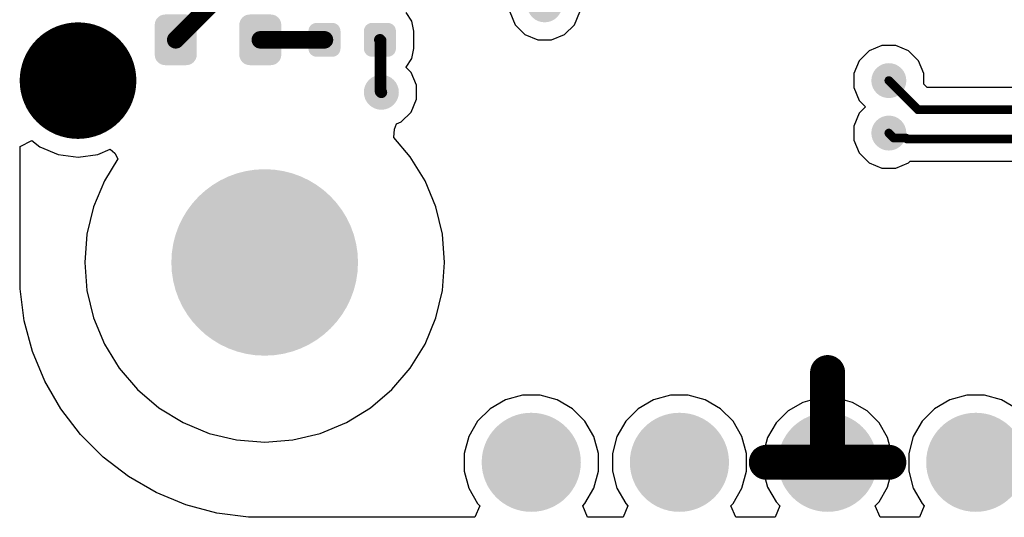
# Model space of a CAD drawing. Header units: inches. Extents: x 0.3 to 40.7, y 0.3 to 25.1.
# Tile 1 of 7: x 0.3 to 17.2, y 0.3 to 8.8. Entities that reach past the tile are written whole.
import ezdxf

# ---------------------------------------------------------------- set-up
doc = ezdxf.new("R2010")
doc.units = ezdxf.units.IN
for name, color, linetype in [('Pad Holes', 156, 'Continuous'), ('TOP', 1, 'Continuous'), ('Via Holes', 16, 'Continuous')]:
    doc.layers.add(name, color=color, linetype=linetype)

# ---------------------------------------------------------------- blocks, each defined once
blk = doc.blocks.new('F_____________1___F_________1_2962')
at = {"layer": 'TOP'}
h = blk.add_hatch(color=1, dxfattribs=at)
edge = h.paths.add_edge_path()
edge.add_arc((0, 0), 0.499999, 0, 360)
for points, const_width in [([(0.499999, 0, 1), (-0.499999, 0, 1)], 1.00000054), ([(-0.7499985, 0, 1), (-0.2499995, 0, 1)], 0.499999), ([(0.2499995, 0, 1), (0.7499985, 0, 1)], 0.499999)]:
    blk.add_lwpolyline(points, format="xyb", close=True, dxfattribs=dict(at, const_width=const_width))
blk = doc.blocks.new('LEDC1608X80N_AK_2977')
at = {"layer": 'TOP'}
h = blk.add_hatch(color=1, dxfattribs=at)
edge = h.paths.add_edge_path()
edge.add_arc((-0.54499891, -0.2549982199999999), 0.17999964, 270, 360)
edge.add_line((-0.36499927, -0.2549982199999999), (-0.36499927, 0.2550033))
edge.add_arc((-0.54499891, 0.2550033), 0.17999964, 0, 90)
edge.add_line((-0.54499891, 0.4350029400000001), (-0.9050007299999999, 0.4350029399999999))
edge.add_arc((-0.9050007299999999, 0.2550032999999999), 0.17999964, 90, 180)
edge.add_line((-1.08500037, 0.2550032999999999), (-1.08500037, -0.2549982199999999))
edge.add_arc((-0.9050007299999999, -0.25499822), 0.17999964, 180, 270)
edge.add_line((-0.9050007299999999, -0.43499786), (-0.54499891, -0.43499786))
h = blk.add_hatch(color=1, dxfattribs=at)
edge = h.paths.add_edge_path()
edge.add_arc((0.54499891, 0.2549982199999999), 0.17999964, 90, 180)
edge.add_line((0.36499927, 0.2549982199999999), (0.36499927, -0.2550032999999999))
edge.add_arc((0.54499891, -0.2550033), 0.17999964, 180, 270)
edge.add_line((0.54499891, -0.4350029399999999), (0.9050007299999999, -0.4350029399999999))
edge.add_arc((0.9050007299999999, -0.2550033), 0.17999964, 270, 360)
edge.add_line((1.08500037, -0.2550033), (1.08500037, 0.2549982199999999))
edge.add_arc((0.9050007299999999, 0.2549982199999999), 0.17999964, 0, 90)
edge.add_line((0.9050007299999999, 0.43499786), (0.54499891, 0.43499786))
blk = doc.blocks.new('RES_0402_2978')
at = {"layer": 'TOP'}
h = blk.add_hatch(color=1, dxfattribs=at)
edge = h.paths.add_edge_path()
edge.add_arc((-0.34025205, -0.14975078), 0.14024864, 270, 360)
edge.add_line((-0.20000341, -0.14975078), (-0.20000341, 0.14975078))
edge.add_arc((-0.34025205, 0.14975078), 0.14024864, 0, 90)
edge.add_line((-0.34025205, 0.28999942), (-0.60975367, 0.28999942))
edge.add_arc((-0.60975367, 0.14975078), 0.14024864, 90, 180)
edge.add_line((-0.75000231, 0.14975078), (-0.75000231, -0.14975078))
edge.add_arc((-0.60975367, -0.14975078), 0.14024864, 180, 270)
edge.add_line((-0.60975367, -0.28999942), (-0.34025205, -0.28999942))
h = blk.add_hatch(color=1, dxfattribs=at)
edge = h.paths.add_edge_path()
edge.add_arc((0.34024697, 0.14974824), 0.14024864, 90, 180)
edge.add_line((0.19999833, 0.14974824), (0.19999833, -0.14975332))
edge.add_arc((0.34024697, -0.14975332), 0.14024864, 180, 270)
edge.add_line((0.34024697, -0.29000196), (0.6097485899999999, -0.29000196))
edge.add_arc((0.6097485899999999, -0.14975332), 0.14024864, 270, 360)
edge.add_line((0.74999723, -0.14975332), (0.74999723, 0.14974824))
edge.add_arc((0.6097485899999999, 0.14974824), 0.14024864, 0, 90)
edge.add_line((0.6097485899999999, 0.28999688), (0.34024697, 0.28999688))
blk = doc.blocks.new('PIN_HEADER_2_54___VERT__1_10POS_3019')
at = {"layer": 'Pad Holes'}
h = blk.add_hatch(color=7, dxfattribs=at)
edge = h.paths.add_edge_path()
edge.add_arc((-11.43, 0), 0.499999, 0, 360)
h = blk.add_hatch(color=7, dxfattribs=at)
edge = h.paths.add_edge_path()
edge.add_arc((-8.889999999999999, 0), 0.499999, 0, 360)
h = blk.add_hatch(color=7, dxfattribs=at)
edge = h.paths.add_edge_path()
edge.add_arc((-6.35, 0), 0.499999, 0, 360)
h = blk.add_hatch(color=7, dxfattribs=at)
edge = h.paths.add_edge_path()
edge.add_arc((-3.81, 0), 0.499999, 0, 360)
at = {"layer": 'TOP'}
h = blk.add_hatch(color=1, dxfattribs=at)
edge = h.paths.add_edge_path()
edge.add_arc((-11.43, 0), 0.8499983, 0, 360)
h = blk.add_hatch(color=1, dxfattribs=at)
edge = h.paths.add_edge_path()
edge.add_arc((-8.889999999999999, 0), 0.8499983, 0, 360)
h = blk.add_hatch(color=1, dxfattribs=at)
edge = h.paths.add_edge_path()
edge.add_arc((-6.35, 0), 0.8499983, 0, 360)
h = blk.add_hatch(color=1, dxfattribs=at)
edge = h.paths.add_edge_path()
edge.add_arc((-3.81, 0), 0.8499983, 0, 360)

msp = doc.modelspace()

# ---------------------------------------------------------------- hatches: boundary and pattern name
at = {"layer": 'Pad Holes'}
h = msp.add_hatch(color=7, dxfattribs=at)
edge = h.paths.add_edge_path()
edge.add_arc((4.500013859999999, 4.68001096), 1.59999934, 0, 360)
at = {"layer": 'TOP'}
h = msp.add_hatch(color=1, dxfattribs=at)
edge = h.paths.add_edge_path()
edge.add_arc((9.29999918, 9.09999958), 0.2999994, 0, 360)
h = msp.add_hatch(color=1, dxfattribs=at)
edge = h.paths.add_edge_path()
edge.add_arc((15.20000008, 7.799999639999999), 0.2999994, 0, 360)
h = msp.add_hatch(color=1, dxfattribs=at)
edge = h.paths.add_edge_path()
edge.add_arc((6.4999997, 7.600000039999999), 0.2999994, 0, 360)
h = msp.add_hatch(color=1, dxfattribs=at)
edge = h.paths.add_edge_path()
edge.add_arc((15.20000008, 6.899998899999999), 0.2999994, 0, 360)
h = msp.add_hatch(color=1, dxfattribs=at)
edge = h.paths.add_edge_path()
edge.add_arc((4.500013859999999, 4.68001096), 1.49999954, 0, 360)
at = {"layer": 'Via Holes'}
h = msp.add_hatch(color=7, dxfattribs=at)
edge = h.paths.add_edge_path()
edge.add_arc((15.20000008, 7.799999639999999), 0.1499997, 0, 360)
h = msp.add_hatch(color=7, dxfattribs=at)
edge = h.paths.add_edge_path()
edge.add_arc((6.4999997, 7.600000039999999), 0.1499997, 0, 360)
h = msp.add_hatch(color=7, dxfattribs=at)
edge = h.paths.add_edge_path()
edge.add_arc((15.20000008, 6.899998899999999), 0.1499997, 0, 360)

# ---------------------------------------------------------------- linework, layer by layer
at = {"layer": 'TOP'}
for p, q in [((7.0244589, 8.821552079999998), (6.92715404, 8.967175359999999)), ((8.700000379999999, 8.9806526), (8.79134386, 8.760127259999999)), ((9.8086545, 8.760127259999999), (9.899997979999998, 8.9806526)), ((7.05862698, 8.64977442), (7.0244589, 8.821552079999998)), ((7.05862698, 8.35027286), (7.05862698, 8.64977442)), ((8.79134386, 8.760127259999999), (8.960126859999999, 8.59134426)), ((9.6398715, 8.59134426), (9.8086545, 8.760127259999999)), ((8.960126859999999, 8.59134426), (9.180652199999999, 8.500000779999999)), ((9.180652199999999, 8.500000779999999), (9.41934616, 8.500000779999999)), ((9.41934616, 8.500000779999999), (9.6398715, 8.59134426)), ((7.0244589, 8.178495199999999), (7.05862698, 8.35027286)), ((14.86012776, 8.30865496), (14.69134476, 8.13987196)), ((15.0806531, 8.39999844), (14.86012776, 8.30865496)), ((15.31934706, 8.39999844), (15.0806531, 8.39999844)), ((15.5398724, 8.30865496), (15.31934706, 8.39999844)), ((15.7086554, 8.13987196), (15.5398724, 8.30865496)), ((6.927156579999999, 8.03287446), (7.0244589, 8.178495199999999)), ((14.69134476, 8.13987196), (14.60000128, 7.919346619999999)), ((15.79999888, 7.919346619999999), (15.7086554, 8.13987196)), ((6.92612534, 8.02240204), (6.927156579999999, 8.03287446)), ((7.008655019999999, 7.93987236), (6.92612534, 8.02240204)), ((7.099998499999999, 7.71934702), (7.008655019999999, 7.93987236)), ((14.60000128, 7.919346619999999), (14.60000128, 7.680652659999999)), ((15.79999888, 7.740716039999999), (15.79999888, 7.919346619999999)), ((7.099998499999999, 7.48065306), (7.099998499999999, 7.71934702)), ((14.60000128, 7.680652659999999), (14.69134476, 7.46012732)), ((15.85837062, 7.6823443), (15.79999888, 7.740716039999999)), ((24.93381602, 7.6823443), (15.85837062, 7.6823443)), ((7.008655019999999, 7.26012772), (7.099998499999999, 7.48065306)), ((14.69134476, 7.46012732), (14.80147408, 7.35000054)), ((6.839872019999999, 7.091344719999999), (7.008655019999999, 7.26012772)), ((14.80147408, 7.35000054), (14.69134476, 7.23987122)), ((6.758774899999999, 7.057753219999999), (6.839872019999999, 7.091344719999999)), ((14.69134476, 7.23987122), (14.60000128, 7.019345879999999)), ((6.71388802, 6.822681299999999), (6.72271198, 6.96645546)), ((6.72271198, 6.96645546), (6.758774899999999, 7.057753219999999)), ((14.60000128, 7.019345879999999), (14.60000128, 6.780651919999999)), ((0.3058795, 6.6721101), (0.5058791, 6.770738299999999)), ((0.5058791, 6.770738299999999), (0.64439292, 6.664454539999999)), ((6.99543178, 6.4930401), (6.71388802, 6.822681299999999)), ((14.60000128, 6.780651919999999), (14.69134476, 6.56012658)), ((0.3058795, 4.50000116), (0.3058795, 6.6721101)), ((0.64439292, 6.664454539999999), (0.9606330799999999, 6.533464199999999)), ((1.6393668, 6.533464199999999), (1.85207148, 6.621569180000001)), ((1.85207148, 6.621569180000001), (1.9324574, 6.553829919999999)), ((0.9606330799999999, 6.533464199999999), (1.29999994, 6.4887856)), ((1.29999994, 6.4887856), (1.6393668, 6.533464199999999)), ((1.98425054, 6.459839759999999), (1.7516983, 6.08034852)), ((1.9324574, 6.553829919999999), (1.98425054, 6.459839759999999)), ((7.248329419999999, 6.08034852), (6.99543178, 6.4930401)), ((14.69134476, 6.56012658), (14.86012776, 6.39134358)), ((15.5398724, 6.39134358), (15.56418528, 6.415656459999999)), ((15.56418528, 6.415656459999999), (25.64947372, 6.415656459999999)), ((14.86012776, 6.39134358), (15.0806531, 6.300000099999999)), ((15.0806531, 6.300000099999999), (15.31934706, 6.300000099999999)), ((15.31934706, 6.300000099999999), (15.5398724, 6.39134358)), ((1.7516983, 6.08034852), (1.56647388, 5.63317644)), ((7.43355384, 5.63317644), (7.248329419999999, 6.08034852)), ((1.56647388, 5.63317644), (1.45348198, 5.16253476)), ((7.546545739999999, 5.16253476), (7.43355384, 5.63317644)), ((1.45348198, 5.16253476), (1.41550644, 4.68001096)), ((7.58452128, 4.68001096), (7.546545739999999, 5.16253476)), ((1.41550644, 4.68001096), (1.45348198, 4.19748716)), ((7.546545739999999, 4.19748716), (7.58452128, 4.68001096)), ((0.3058795, 4.22510458), (0.3058795, 4.50000116)), ((0.37764212, 3.68001296), (0.3058795, 4.22510458)), ((1.45348198, 4.19748716), (1.56647388, 3.72684548)), ((7.43355384, 3.72684548), (7.546545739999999, 4.19748716)), ((1.56647388, 3.72684548), (1.7516983, 3.2796734)), ((7.248329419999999, 3.2796734), (7.43355384, 3.72684548)), ((0.51994054, 3.1489396), (0.37764212, 3.68001296)), ((1.7516983, 3.2796734), (2.00459594, 2.86698182)), ((6.99543178, 2.86698182), (7.248329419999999, 3.2796734)), ((0.7303389, 2.64099802), (0.51994054, 3.1489396)), ((2.00459594, 2.86698182), (2.31893872, 2.49893582)), ((6.681089, 2.49893582), (6.99543178, 2.86698182)), ((1.00523294, 2.16486486), (0.7303389, 2.64099802)), ((2.31893872, 2.49893582), (2.68698472, 2.18459304)), ((6.313043, 2.18459304), (6.681089, 2.49893582)), ((8.918625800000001, 2.4000079), (8.62614226, 2.32163874)), ((9.221424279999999, 2.4000079), (8.918625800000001, 2.4000079)), ((9.51390782, 2.32163874), (9.221424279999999, 2.4000079)), ((11.4586258, 2.4000079), (11.16614226, 2.32163874)), ((11.76142428, 2.4000079), (11.4586258, 2.4000079)), ((12.05390782, 2.32163874), (11.76142428, 2.4000079)), ((16.5386258, 2.4000079), (16.24614226, 2.32163874)), ((16.84142428, 2.4000079), (16.5386258, 2.4000079)), ((17.13390782, 2.32163874), (16.84142428, 2.4000079)), ((8.62614226, 2.32163874), (8.36391012, 2.17023696)), ((9.77613996, 2.17023696), (9.51390782, 2.32163874)), ((11.16614226, 2.32163874), (10.90391012, 2.17023696)), ((12.31613996, 2.17023696), (12.05390782, 2.32163874)), ((13.72389686, 2.2787737), (13.47215238, 2.13342982)), ((14.00468116, 2.3540085), (13.72389686, 2.2787737)), ((14.05002524, 2.3540085), (14.00468116, 2.3540085)), ((14.05002524, 1.35001), (14.05002524, 2.3540085)), ((14.29536892, 2.3540085), (14.25002484, 2.3540085)), ((14.25002484, 2.3540085), (14.25002484, 1.35001)), ((14.57615322, 2.2787737), (14.29536892, 2.3540085)), ((14.8278977, 2.13342982), (14.57615322, 2.2787737)), ((16.24614226, 2.32163874), (15.98391012, 2.17023696)), ((17.39613996, 2.17023696), (17.13390782, 2.32163874)), ((1.33992112, 1.72869098), (1.00523294, 2.16486486)), ((2.68698472, 2.18459304), (3.0996763, 1.9316954)), ((5.90035142, 1.9316954), (6.313043, 2.18459304)), ((8.36391012, 2.17023696), (8.149798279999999, 1.95612512)), ((9.9902518, 1.95612512), (9.77613996, 2.17023696)), ((10.90391012, 2.17023696), (10.68979828, 1.95612512)), ((12.5302518, 1.95612512), (12.31613996, 2.17023696)), ((13.47215238, 2.13342982), (13.26660542, 1.92788286)), ((15.03344466, 1.92788286), (14.8278977, 2.13342982)), ((15.98391012, 2.17023696), (15.76979828, 1.95612512)), ((3.0996763, 1.9316954), (3.54684838, 1.74647098)), ((5.453179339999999, 1.74647098), (5.90035142, 1.9316954)), ((8.149798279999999, 1.95612512), (7.998396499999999, 1.69389298)), ((10.14165358, 1.69389298), (9.9902518, 1.95612512)), ((10.68979828, 1.95612512), (10.5383965, 1.69389298)), ((12.68165358, 1.69389298), (12.5302518, 1.95612512)), ((13.26660542, 1.92788286), (13.12126154, 1.67613838)), ((15.17878854, 1.67613838), (15.03344466, 1.92788286)), ((15.76979828, 1.95612512), (15.6183965, 1.69389298)), ((1.72870368, 1.33990842), (1.33992112, 1.72869098)), ((3.54684838, 1.74647098), (4.01749006, 1.63347908)), ((4.982537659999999, 1.63347908), (5.453179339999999, 1.74647098)), ((7.998396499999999, 1.69389298), (7.920027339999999, 1.40140944)), ((10.22002274, 1.40140944), (10.14165358, 1.69389298)), ((10.5383965, 1.69389298), (10.46002734, 1.40140944)), ((12.76002274, 1.40140944), (12.68165358, 1.69389298)), ((15.6183965, 1.69389298), (15.54002734, 1.40140944)), ((4.01749006, 1.63347908), (4.500013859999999, 1.59550354)), ((4.500013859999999, 1.59550354), (4.982537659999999, 1.63347908)), ((13.12126154, 1.67613838), (13.04602674, 1.39535408)), ((15.25402334, 1.39535408), (15.17878854, 1.67613838)), ((7.920027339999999, 1.40140944), (7.920027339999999, 1.09861096)), ((10.22002274, 1.09861096), (10.22002274, 1.40140944)), ((10.46002734, 1.40140944), (10.46002734, 1.09861096)), ((12.76002274, 1.09861096), (12.76002274, 1.40140944)), ((13.04602674, 1.39535408), (13.04602674, 1.35001)), ((15.25402334, 1.35001), (15.25402334, 1.39535408)), ((15.54002734, 1.40140944), (15.54002734, 1.09861096)), ((2.16488772, 1.00521516), (1.72870368, 1.33990842)), ((13.04602674, 1.35001), (14.05002524, 1.35001)), ((14.25002484, 1.35001), (15.25402334, 1.35001)), ((7.920027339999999, 1.09861096), (7.998396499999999, 0.80612742)), ((10.14165358, 0.80612742), (10.22002274, 1.09861096)), ((10.46002734, 1.09861096), (10.5383965, 0.80612742)), ((12.68165358, 0.80612742), (12.76002274, 1.09861096)), ((15.25402334, 1.1500104), (13.04602674, 1.1500104)), ((13.04602674, 1.1500104), (13.04602674, 1.10466632)), ((13.04602674, 1.10466632), (13.12126154, 0.82388202)), ((15.17878854, 0.82388202), (15.25402334, 1.10466632)), ((15.25402334, 1.10466632), (15.25402334, 1.1500104)), ((15.54002734, 1.09861096), (15.6183965, 0.80612742)), ((2.64101072, 0.7303261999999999), (2.16488772, 1.00521516)), ((3.1489523, 0.51992784), (2.64101072, 0.7303261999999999)), ((7.998396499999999, 0.80612742), (8.149798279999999, 0.54389528)), ((9.9902518, 0.54389528), (10.14165358, 0.80612742)), ((10.5383965, 0.80612742), (10.68979828, 0.54389528)), ((12.5302518, 0.54389528), (12.68165358, 0.80612742)), ((13.12126154, 0.82388202), (13.26660542, 0.5721375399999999)), ((15.03344466, 0.5721375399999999), (15.17878854, 0.82388202)), ((15.6183965, 0.80612742), (15.76979828, 0.54389528)), ((3.68002058, 0.37762942), (3.1489523, 0.51992784)), ((8.149798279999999, 0.54389528), (8.18782716, 0.5058663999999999)), ((9.952222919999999, 0.5058663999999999), (9.9902518, 0.54389528)), ((10.68979828, 0.54389528), (10.72782716, 0.5058663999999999)), ((12.49222292, 0.5058663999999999), (12.5302518, 0.54389528)), ((13.26660542, 0.5721375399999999), (13.33287402, 0.5058689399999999)), ((14.96717606, 0.5058689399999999), (15.03344466, 0.5721375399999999)), ((15.76979828, 0.54389528), (15.80782462, 0.5058689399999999)), ((4.22511982, 0.3058668), (3.68002058, 0.37762942)), ((8.18782716, 0.5058663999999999), (8.104985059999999, 0.3058642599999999)), ((10.03506502, 0.3058668), (9.952222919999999, 0.5058663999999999)), ((10.72782716, 0.5058663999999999), (10.64498252, 0.3058668)), ((12.57506756, 0.3058668), (12.49222292, 0.5058663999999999)), ((13.33287402, 0.5058689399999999), (13.25003192, 0.3058668)), ((15.05001816, 0.3058668), (14.96717606, 0.5058689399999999)), ((15.80782462, 0.5058689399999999), (15.72498252, 0.3058668)), ((4.5000164, 0.3058642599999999), (4.22511982, 0.3058668)), ((8.104985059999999, 0.3058642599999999), (4.5000164, 0.3058642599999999)), ((10.64498252, 0.3058668), (10.03506502, 0.3058668)), ((13.25003192, 0.3058668), (12.57506756, 0.3058668)), ((15.72498252, 0.3058668), (15.05001816, 0.3058668))]:
    msp.add_line(p, q, dxfattribs=at)
for points, const_width in [([(2.9750004, 8.50002618), (3.97998188, 9.50500766)], 0.2999994), ([(4.42500004, 8.5000211), (5.52499784, 8.5000211)], 0.2999994), ([(5.52499784, 8.5000211), (5.52500292, 8.50002618)], 0.2999994), ([(6.47500356, 8.50002364), (6.4875029, 8.4875243)], 0.1999996), ([(6.4875029, 7.612496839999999), (6.4875029, 8.4875243)], 0.1999996), ([(15.20000008, 7.799999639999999), (15.69999908, 7.300000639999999)], 0.1499997), ([(6.4875029, 7.612496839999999), (6.4999997, 7.600000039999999)], 0.1999996), ([(15.69999908, 7.300000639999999), (25.4, 7.300000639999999)], 0.1499997), ([(15.20000008, 6.899998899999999), (15.286101, 6.813897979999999)], 0.1499997), ([(15.286101, 6.813897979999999), (15.49696926, 6.813897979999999)], 0.1499997), ([(15.49696926, 6.813897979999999), (15.51286712, 6.798000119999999)], 0.1499997), ([(15.51286712, 6.798000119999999), (25.64947372, 6.798000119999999)], 0.1499997), ([(14.15002504, 1.2500102), (14.15002504, 2.79002236)], 0.5999987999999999), ([(13.1000373, 1.2500102), (14.15002504, 1.2500102)], 0.5999987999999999), ([(14.15002504, 1.2500102), (15.20001278, 1.2500102)], 0.5999987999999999)]:
    msp.add_lwpolyline(points, dxfattribs=dict(at, const_width=const_width))
for points, const_width in [([(2.90000182, 8.50002618, 1), (3.04999898, 8.50002618, 1)], 0.1499997), ([(4.35000146, 8.5000211, 1), (4.49999862, 8.5000211, 1)], 0.1499997), ([(5.44999926, 8.5000211, 1), (5.59999642, 8.5000211, 1)], 0.1499997), ([(5.44999926, 8.5000211, 1), (5.59999642, 8.5000211, 1)], 0.1499997), ([(5.45000434, 8.50002618, 1), (5.600001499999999, 8.50002618, 1)], 0.1499997), ([(6.425003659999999, 8.50002364, 1), (6.52500346, 8.50002364, 1)], 0.0999998), ([(6.437502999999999, 8.4875243, 1), (6.5375028, 8.4875243, 1)], 0.0999998), ([(6.437502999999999, 8.4875243, 1), (6.5375028, 8.4875243, 1)], 0.0999998), ([(15.16249952, 7.799999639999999, 1), (15.23750064, 7.799999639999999, 1)], 0.07499858), ([(6.437502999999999, 7.612496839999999, 1), (6.5375028, 7.612496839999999, 1)], 0.0999998), ([(6.437502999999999, 7.612496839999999, 1), (6.5375028, 7.612496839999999, 1)], 0.0999998), ([(6.449999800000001, 7.600000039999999, 1), (6.5499996, 7.600000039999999, 1)], 0.0999998), ([(15.66249852, 7.300000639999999, 1), (15.73749964, 7.300000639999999, 1)], 0.07499858), ([(15.66249852, 7.300000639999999, 1), (15.73749964, 7.300000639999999, 1)], 0.07499858), ([(15.16249952, 6.899998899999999, 1), (15.23750064, 6.899998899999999, 1)], 0.07499858), ([(15.24860044, 6.813897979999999, 1), (15.32360156, 6.813897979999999, 1)], 0.07499858), ([(15.24860044, 6.813897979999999, 1), (15.32360156, 6.813897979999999, 1)], 0.07499858), ([(15.4594687, 6.813897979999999, 1), (15.53446982, 6.813897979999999, 1)], 0.07499858), ([(15.4594687, 6.813897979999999, 1), (15.53446982, 6.813897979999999, 1)], 0.07499858), ([(15.47536656, 6.798000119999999, 1), (15.55036768, 6.798000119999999, 1)], 0.07499858), ([(15.47536656, 6.798000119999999, 1), (15.55036768, 6.798000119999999, 1)], 0.07499858), ([(14.00002534, 2.79002236, 1), (14.30002474, 2.79002236, 1)], 0.2999994), ([(12.9500376, 1.2500102, 1), (13.250037, 1.2500102, 1)], 0.2999994), ([(14.00002534, 1.2500102, 1), (14.30002474, 1.2500102, 1)], 0.2999994), ([(14.00002534, 1.2500102, 1), (14.30002474, 1.2500102, 1)], 0.2999994), ([(14.00002534, 1.2500102, 1), (14.30002474, 1.2500102, 1)], 0.2999994), ([(15.05001308, 1.2500102, 1), (15.35001248, 1.2500102, 1)], 0.2999994)]:
    msp.add_lwpolyline(points, format="xyb", close=True, dxfattribs=dict(at, const_width=const_width))

# ---------------------------------------------------------------- block references
for name, p, rotation in [('F_____________1___F_________1_2962', (1.29999994, 7.799999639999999), 270), ('LEDC1608X80N_AK_2977', (3.70000022, 8.50002364), 180), ('RES_0402_2978', (6.000000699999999, 8.50002364), 180)]:
    msp.add_blockref(name, p, dxfattribs=dict(rotation=rotation))
msp.add_blockref('PIN_HEADER_2_54___VERT__1_10POS_3019', (20.50002504, 1.2500102))

doc.saveas('drawing.dxf')
